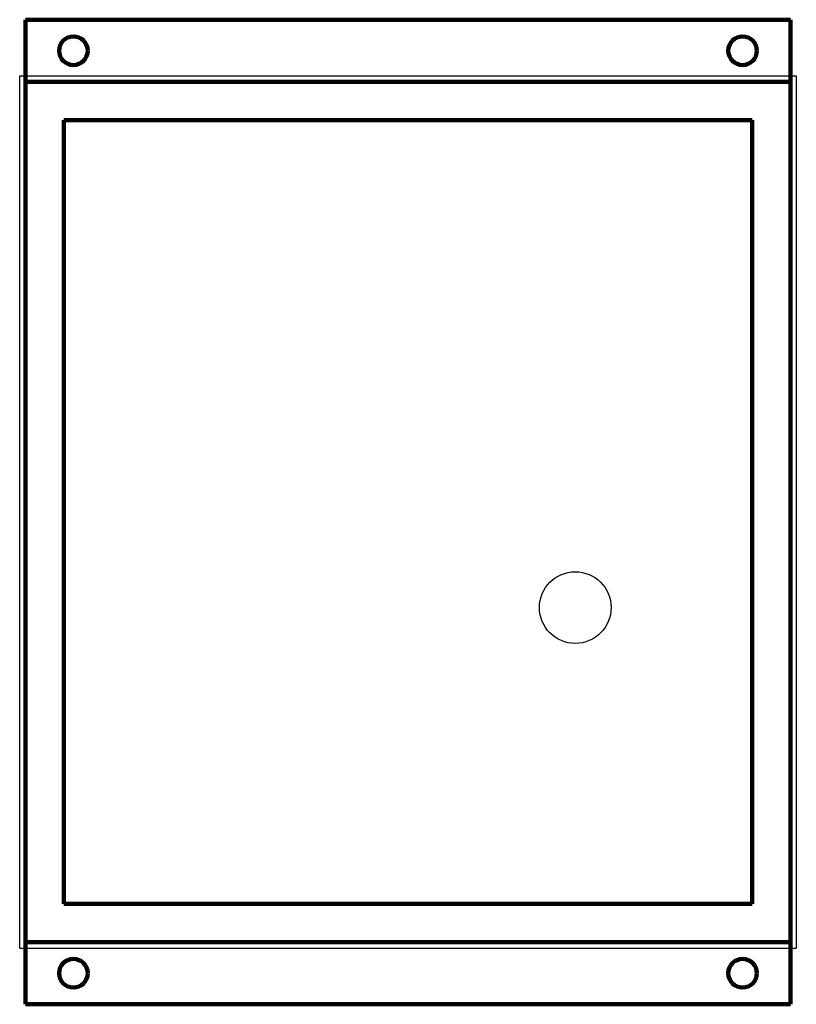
# Model space of a CAD drawing. Header units: inches. Extents: x -7.2 to 1, y 64.7 to 75.
import ezdxf

# ---------------------------------------------------------------- set-up
doc = ezdxf.new("R2010")
doc.units = ezdxf.units.IN
doc.header["$MEASUREMENT"] = 0
doc.layers.get('0').update_dxf_attribs({"color": 150, "lineweight": 158})
doc.layers.add('LID', color=150, linetype='Continuous')

msp = doc.modelspace()

# ---------------------------------------------------------------- linework, layer by layer
for p, q in [((-7.1, 74.98, 6.666), (0.9, 74.98, 6.666)), ((-7.1, 64.68, 6.666), (-7.1, 74.98, 6.666)), ((0.9, 74.98, 6.666), (0.9, 64.68, 6.666)), ((-7.1, 74.33, 6.666), (0.9, 74.33, 6.666)), ((-7.1, 65.33, 10.766), (-7.1, 74.33, 10.766)), ((-7.1, 74.33, 10.766), (0.9, 74.33, 10.766)), ((0.9, 65.33, 6.728), (0.9, 74.33, 6.728)), ((0.5, 73.93, 10.766), (-6.7, 73.93, 10.766)), ((-6.7, 73.93, 10.766), (-6.7, 65.73, 10.766)), ((0.5, 65.73, 10.766), (0.5, 73.93, 10.766)), ((-6.7, 65.73, 10.766), (0.5, 65.73, 10.766)), ((-7.1, 65.33, 6.666), (0.9, 65.33, 6.666)), ((0.9, 65.33, 10.766), (-7.1, 65.33, 10.766)), ((0.9, 64.68, 6.666), (-7.1, 64.68, 6.666))]:
    msp.add_line(p, q)
at = {"extrusion": (0, -1, 0)}
for p, q in [((-7.1, 74.33, 10.704), (-7.1, 74.33, 6.728)), ((0.9, 74.33, 10.704), (0.9, 74.33, 6.728)), ((0.9, 65.33, 10.704), (0.9, 74.33, 10.704)), ((-7.1, 65.33, 10.704), (-7.1, 65.33, 6.728)), ((0.9, 65.33, 10.704), (0.9, 65.33, 6.728))]:
    msp.add_line(p, q, dxfattribs=at)
at = {"extrusion": (0, 1, 0)}
for p, q in [((-7.1, 74.33, 10.704), (-7.1, 65.33, 10.704)), ((-7.1, 74.33, 6.728), (-7.1, 65.33, 6.728)), ((-7.1, 74.33, 6.728), (0.9, 74.33, 6.728)), ((-7.1, 74.33, 10.704), (0.9, 74.33, 10.704)), ((0.9, 65.33, 10.766), (0.9, 74.33, 10.766)), ((-7.1, 65.33, 10.704), (0.9, 65.33, 10.704)), ((-7.1, 65.33, 6.728), (0.9, 65.33, 6.728))]:
    msp.add_line(p, q, dxfattribs=at)
for centre in [(-6.6, 74.655, 6.666), (0.4, 74.655, 6.666), (-6.6, 65.005, 6.666), (0.4, 65.005, 6.666)]:
    msp.add_circle(centre, 0.15)
at = {"extrusion": (0, -1, 0)}
for centre in [(-5.1, 8.716, -74.33), (-3.1, 8.716, -74.33), (-1.1, 8.716, -74.33), (-5.1, 8.716, -65.33), (-3.1, 8.716, -65.33), (-1.1, 8.716, -65.33)]:
    msp.add_circle(centre, 0.438, dxfattribs=at)
at = {"layer": 'LID'}
for p, q in [((-7.162, 74.392, 10.828), (0.962, 74.392, 10.828)), ((-7.162, 65.268, 10.828), (-7.162, 74.392, 10.828)), ((0.962, 74.392, 10.828), (0.962, 65.268, 10.828)), ((-7.162, 65.268, 10.828), (0.962, 65.268, 10.828))]:
    msp.add_line(p, q, dxfattribs=at)
at = {"layer": 'LID', "extrusion": (1, 0, 0)}
for p, q in [((0.9, 74.33, 10.828), (-7.1, 74.33, 10.828)), ((-7.1, 65.33, 10.828), (-7.1, 74.33, 10.828)), ((0.9, 65.33, 10.828), (0.9, 74.33, 10.828)), ((-7.1, 65.33, 10.828), (0.9, 65.33, 10.828))]:
    msp.add_line(p, q, dxfattribs=at)
at = {"layer": 'LID'}
msp.add_circle((-1.35, 68.83, 10.828), 0.375, dxfattribs=at)

doc.saveas('drawing.dxf')
